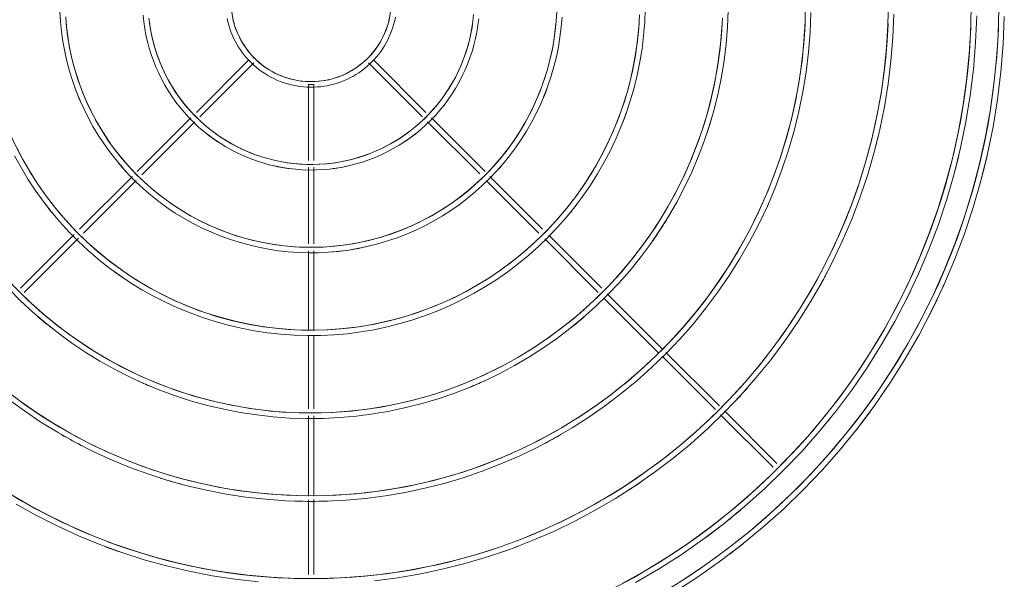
# Model space of a CAD drawing. Header units: millimetres. Extents: x -3165 to 47090, y -1932 to 8822.
# Tile 50 of 59: x 36070 to 36426, y 2898 to 3101. Entities that reach past the tile are written whole.
import ezdxf

# ---------------------------------------------------------------- set-up
doc = ezdxf.new("R2010")
doc.units = ezdxf.units.MM
doc.layers.add('M-EQPM', color=50, linetype='Continuous', lineweight=18)

# ---------------------------------------------------------------- blocks, each defined once
blk = doc.blocks.new('Outdoor_Condenser_Unit_Single_Fan_15958 - Generic _Without Brackets_-4065094-ELEVAÇÃO 6 - MAPEAMENTO DE DANOS')
at = {"layer": 'M-EQPM'}
for p, q in [((23233.32, 3086.12), (23214.56, 3067.36)), ((23215.81, 3065.78), (23235.37, 3085.34)), ((23276.86, 3085.34), (23296.42, 3065.78)), ((23297.67, 3067.36), (23278.91, 3086.12)), ((23257.11, 3077.5), (23255.11, 3077.5)), ((23255.11, 3077.5), (23255.11, 3050)), ((23257.11, 3049.96), (23257.11, 3077.5)), ((23212.6, 3065.4), (23193.13, 3045.93)), ((23194.78, 3044.75), (23214.03, 3064)), ((23298.27, 3063.93), (23317.13, 3045.07)), ((23319.1, 3045.93), (23299.67, 3065.36)), ((23191.39, 3044.19), (23172.3, 3025.1)), ((23255.11, 3047.5), (23255.11, 3019.78)), ((23257.11, 3019.76), (23257.11, 3047.48)), ((23339.93, 3025.1), (23320.84, 3044.19)), ((23173.71, 3023.68), (23192.77, 3042.74)), ((23319.46, 3042.74), (23338.52, 3023.68)), ((23170.32, 3023.12), (23150.91, 3003.7)), ((23361.32, 3003.7), (23342.11, 3022.92)), ((23152.22, 3002.19), (23171.84, 3021.81)), ((23340.66, 3021.54), (23360.01, 3002.19)), ((23255.11, 3017.2), (23255.11, 2988.66)), ((23257.11, 2988.66), (23257.11, 3017.2)), ((23383.47, 2981.56), (23363.33, 3001.7)), ((23362.3, 2999.9), (23381.87, 2980.33)), ((23255.11, 2986.48), (23255.11, 2960.02)), ((23257.11, 2960.02), (23257.11, 2986.44)), ((23403.99, 2961.04), (23384.58, 2980.45)), ((23383.16, 2979.05), (23402.47, 2959.73)), ((23424.76, 2940.27), (23405.79, 2959.24)), ((23255.11, 2957.48), (23255.11, 2928.37)), ((23257.11, 2928.43), (23257.11, 2957.48)), ((23404.37, 2957.83), (23423.34, 2938.86)), ((23255.11, 2927.03), (23255.11, 2900)), ((23257.11, 2899.98), (23257.11, 2927.19))]:
    blk.add_line(p, q, dxfattribs=at)
at = {"layer": 'M-EQPM', "flags": 128}
for points in [[(23387.14, 2893.41), (23395.6, 2898.82), (23403.83, 2904.57), (23411.83, 2910.64), (23419.57, 2917.02), (23427.06, 2923.71), (23434.27, 2930.69), (23441.2, 2937.96), (23447.83, 2945.5), (23454.16, 2953.29), (23460.17, 2961.34), (23465.85, 2969.61), (23471.19, 2978.11), (23476.2, 2986.81), (23480.85, 2995.71), (23485.14, 3004.79), (23489.06, 3014.03), (23492.61, 3023.42), (23495.79, 3032.94), (23498.58, 3042.59), (23500.98, 3052.33), (23502.99, 3062.17), (23504.6, 3072.08), (23505.82, 3082.04), (23506.64, 3092.05), (23507.06, 3102.08)], [(23505.11, 3107.5), (23504.92, 3097.54), (23504.32, 3087.6), (23503.32, 3077.69), (23501.93, 3067.83), (23500.15, 3058.03), (23497.98, 3048.31), (23495.42, 3038.69), (23492.47, 3029.17), (23489.15, 3019.78), (23485.46, 3010.53), (23481.4, 3001.44), (23476.98, 2992.52), (23472.2, 2983.78), (23467.08, 2975.23), (23461.62, 2966.9), (23455.84, 2958.8), (23449.73, 2950.93), (23443.31, 2943.31), (23436.6, 2935.96), (23429.59, 2928.88), (23422.31, 2922.08), (23414.77, 2915.59), (23406.96, 2909.4), (23398.92, 2903.52), (23390.65, 2897.97)], [(23373.6, 2897.07), (23381.92, 2901.94), (23390.04, 2907.14), (23397.94, 2912.65), (23405.62, 2918.48), (23413.06, 2924.61), (23420.25, 2931.03), (23427.17, 2937.74), (23433.83, 2944.71), (23440.19, 2951.95), (23446.27, 2959.44), (23452.04, 2967.16), (23457.49, 2975.11), (23462.63, 2983.26), (23467.43, 2991.62), (23471.89, 3000.16), (23476.01, 3008.88), (23479.78, 3017.75), (23483.19, 3026.77), (23486.24, 3035.91), (23488.92, 3045.17), (23491.22, 3054.53), (23493.15, 3063.98), (23494.7, 3073.49), (23495.87, 3083.06), (23496.66, 3092.67), (23497.06, 3102.3)], [(23495.11, 3107.5), (23494.92, 3097.94), (23494.35, 3088.4), (23493.4, 3078.89), (23492.06, 3069.42), (23490.35, 3060.02), (23488.26, 3050.69), (23485.81, 3041.45), (23482.98, 3032.32), (23479.79, 3023.31), (23476.25, 3014.43), (23472.35, 3005.7), (23468.11, 2997.13), (23463.52, 2988.75), (23458.61, 2980.55), (23453.37, 2972.55), (23447.82, 2964.77), (23441.95, 2957.22), (23435.8, 2949.91), (23429.35, 2942.85), (23422.63, 2936.05), (23415.64, 2929.53), (23408.39, 2923.29), (23400.91, 2917.35), (23393.19, 2911.71), (23385.25, 2906.39), (23377.1, 2901.39), (23368.76, 2896.71)], [(23149.3, 2925.53), (23156.66, 2921.41), (23164.19, 2917.58), (23171.85, 2914.05), (23179.66, 2910.84), (23187.58, 2907.94), (23195.62, 2905.36), (23203.75, 2903.1), (23211.97, 2901.17), (23220.25, 2899.57), (23228.6, 2898.3), (23236.98, 2897.37)], [(23279.11, 2897.76), (23287.48, 2898.84), (23295.8, 2900.27), (23304.05, 2902.02), (23312.23, 2904.1), (23320.32, 2906.51), (23328.31, 2909.23), (23336.18, 2912.28), (23343.92, 2915.64), (23351.52, 2919.3), (23358.97, 2923.27), (23366.26, 2927.53), (23373.37, 2932.08), (23380.29, 2936.91), (23387.01, 2942.01), (23393.52, 2947.38), (23399.82, 2953), (23405.88, 2958.87), (23411.71, 2964.98), (23417.28, 2971.31), (23422.6, 2977.87), (23427.65, 2984.63), (23432.42, 2991.59), (23436.92, 2998.73), (23441.12, 3006.05), (23445.03, 3013.53), (23448.64, 3021.16), (23451.94, 3028.92), (23454.92, 3036.82), (23457.59, 3044.82), (23459.94, 3052.93), (23461.96, 3061.13), (23463.65, 3069.39), (23465, 3077.72), (23466.03, 3086.1), (23466.71, 3094.51), (23467.07, 3102.94)], [(23465.11, 3107.5), (23464.95, 3099.14), (23464.45, 3090.8), (23463.61, 3082.48), (23462.45, 3074.2), (23460.95, 3065.98), (23459.12, 3057.82), (23456.98, 3049.74), (23454.51, 3041.76), (23451.72, 3033.87), (23448.62, 3026.11), (23445.21, 3018.48), (23441.5, 3010.99), (23437.49, 3003.65), (23433.19, 2996.48), (23428.61, 2989.49), (23423.75, 2982.69), (23418.63, 2976.08), (23413.24, 2969.69), (23407.61, 2963.52), (23401.73, 2957.57), (23395.61, 2951.87), (23389.28, 2946.42), (23382.73, 2941.22), (23375.98, 2936.29), (23369.04, 2931.63), (23361.91, 2927.26), (23354.62, 2923.17), (23347.17, 2919.38), (23339.58, 2915.89), (23331.85, 2912.7), (23324, 2909.83), (23316.04, 2907.27), (23307.98, 2905.04), (23299.85, 2903.13), (23291.64, 2901.54), (23283.37, 2900.29), (23275.07, 2899.36), (23266.73, 2898.77), (23258.37, 2898.51), (23250.01, 2898.59), (23241.66, 2899), (23233.34, 2899.74), (23225.05, 2900.82), (23216.81, 2902.23), (23208.63, 2903.97), (23200.53, 2906.03), (23192.52, 2908.41), (23184.61, 2911.11), (23176.81, 2914.13), (23169.14, 2917.46), (23161.61, 2921.09), (23154.23, 2925.02), (23147.02, 2929.24)], [(23146.46, 2963.5), (23152.31, 2959.23), (23158.32, 2955.19), (23164.49, 2951.4), (23170.8, 2947.87), (23177.26, 2944.58), (23183.83, 2941.56), (23190.53, 2938.8), (23197.33, 2936.31), (23204.22, 2934.1), (23211.2, 2932.16), (23218.24, 2930.51), (23225.35, 2929.13), (23232.51, 2928.05), (23239.7, 2927.25), (23246.92, 2926.73), (23254.16, 2926.51), (23261.4, 2926.58), (23268.63, 2926.93), (23275.84, 2927.58), (23283.02, 2928.51), (23290.16, 2929.73), (23297.24, 2931.23), (23304.25, 2933.02), (23311.19, 2935.08), (23318.04, 2937.42), (23324.8, 2940.04), (23331.44, 2942.92), (23337.96, 2946.06), (23344.35, 2949.46), (23350.6, 2953.12), (23356.7, 2957.02), (23362.63, 2961.16), (23368.4, 2965.54), (23373.99, 2970.14), (23379.39, 2974.97), (23384.59, 2980), (23389.58, 2985.24), (23394.37, 2990.68), (23398.93, 2996.3), (23403.26, 3002.1), (23407.36, 3008.07), (23411.21, 3014.19), (23414.82, 3020.47), (23418.17, 3026.89), (23421.27, 3033.43), (23424.1, 3040.1), (23426.66, 3046.87), (23428.95, 3053.74), (23430.96, 3060.69), (23432.69, 3067.72), (23434.14, 3074.81), (23435.3, 3081.96), (23436.18, 3089.14), (23436.77, 3096.36), (23437.07, 3103.59)], [(23435.11, 3107.5), (23434.97, 3100.34), (23434.54, 3093.2), (23433.83, 3086.07), (23432.83, 3078.98), (23431.55, 3071.94), (23429.98, 3064.95), (23428.14, 3058.03), (23426.03, 3051.19), (23423.64, 3044.44), (23420.98, 3037.79), (23418.07, 3031.26), (23414.89, 3024.84), (23411.45, 3018.56), (23407.77, 3012.42), (23403.85, 3006.43), (23399.69, 3000.6), (23395.3, 2994.95), (23390.69, 2989.47), (23385.86, 2984.18), (23380.83, 2979.09), (23375.59, 2974.21), (23370.16, 2969.54), (23364.56, 2965.09), (23358.78, 2960.86), (23352.83, 2956.88), (23346.73, 2953.13), (23340.48, 2949.63), (23334.1, 2946.38), (23327.6, 2943.39), (23320.98, 2940.67), (23314.25, 2938.2), (23307.44, 2936.02), (23300.54, 2934.1), (23293.57, 2932.46), (23286.54, 2931.1), (23279.46, 2930.03), (23272.35, 2929.24), (23265.2, 2928.73), (23258.05, 2928.51), (23250.89, 2928.58), (23243.74, 2928.93), (23236.61, 2929.57), (23229.51, 2930.49), (23222.45, 2931.69), (23215.45, 2933.18), (23208.51, 2934.95), (23201.65, 2936.99), (23194.87, 2939.3), (23188.19, 2941.89), (23181.62, 2944.74), (23175.18, 2947.84), (23168.86, 2951.21), (23162.68, 2954.82), (23156.64, 2958.68), (23150.77, 2962.78), (23145.07, 2967.11)], [(23146.66, 3003.47), (23150.91, 2999.18), (23155.33, 2995.06), (23159.91, 2991.12), (23164.64, 2987.36), (23169.51, 2983.8), (23174.53, 2980.44), (23179.68, 2977.28), (23184.94, 2974.32), (23190.33, 2971.58), (23195.81, 2969.06), (23201.4, 2966.76), (23207.07, 2964.69), (23212.82, 2962.84), (23218.64, 2961.22), (23224.52, 2959.84), (23230.45, 2958.7), (23236.42, 2957.79), (23242.42, 2957.12), (23248.45, 2956.69), (23254.48, 2956.51), (23260.52, 2956.56), (23266.56, 2956.86), (23272.57, 2957.4), (23278.56, 2958.18), (23284.51, 2959.19), (23290.42, 2960.45), (23296.28, 2961.94), (23302.06, 2963.66), (23307.78, 2965.61), (23313.41, 2967.79), (23318.95, 2970.2), (23324.39, 2972.82), (23329.72, 2975.66), (23334.94, 2978.71), (23340.03, 2981.96), (23344.98, 2985.42), (23349.79, 2989.07), (23354.45, 2992.91), (23358.95, 2996.93), (23363.29, 3001.13), (23367.46, 3005.51), (23371.45, 3010.04), (23375.26, 3014.73), (23378.87, 3019.57), (23382.29, 3024.55), (23385.51, 3029.66), (23388.51, 3034.9), (23391.31, 3040.25), (23393.89, 3045.71), (23396.25, 3051.27), (23398.39, 3056.92), (23400.3, 3062.65), (23401.98, 3068.45), (23403.42, 3074.31), (23404.63, 3080.23), (23405.6, 3086.19), (23406.34, 3092.19), (23406.83, 3098.21), (23407.08, 3104.24)], [(23405, 3101.54), (23404.64, 3095.59), (23404.04, 3089.66), (23403.21, 3083.76), (23402.14, 3077.9), (23400.84, 3072.08), (23399.31, 3066.32), (23397.55, 3060.63), (23395.56, 3055.01), (23393.35, 3049.48), (23390.92, 3044.04), (23388.28, 3038.69), (23385.42, 3033.46), (23382.36, 3028.35), (23379.09, 3023.37), (23375.63, 3018.52), (23371.97, 3013.81), (23368.13, 3009.25), (23364.12, 3004.85), (23359.92, 3000.61), (23355.57, 2996.55), (23351.05, 2992.66), (23346.38, 2988.96), (23341.57, 2985.44), (23336.62, 2982.12), (23331.54, 2979), (23326.34, 2976.09), (23321.03, 2973.39), (23315.62, 2970.9), (23310.11, 2968.63), (23304.51, 2966.58), (23298.84, 2964.76), (23293.09, 2963.16), (23287.29, 2961.8), (23281.44, 2960.67), (23275.55, 2959.77), (23269.63, 2959.11), (23263.68, 2958.69), (23257.72, 2958.51), (23251.76, 2958.56), (23245.81, 2958.86), (23239.88, 2959.39), (23233.97, 2960.16), (23228.09, 2961.16), (23222.26, 2962.4), (23216.49, 2963.87), (23210.77, 2965.57), (23205.13, 2967.49), (23199.58, 2969.64), (23194.11, 2972.01), (23188.74, 2974.6), (23183.48, 2977.4), (23178.34, 2980.41), (23173.32, 2983.62), (23168.43, 2987.03), (23163.68, 2990.64), (23159.08, 2994.43), (23154.64, 2998.4), (23150.36, 3002.54)], [(23148.79, 3051.62), (23151.11, 3047.38), (23153.6, 3043.23), (23156.25, 3039.18), (23159.06, 3035.24), (23162.03, 3031.42), (23165.15, 3027.71), (23168.41, 3024.14), (23171.81, 3020.7), (23175.35, 3017.4), (23179.02, 3014.24), (23182.81, 3011.23), (23186.72, 3008.38), (23190.74, 3005.68), (23194.86, 3003.15), (23199.08, 3000.78), (23203.4, 2998.59), (23207.79, 2996.57), (23212.27, 2994.72), (23216.81, 2993.06), (23221.42, 2991.58), (23226.09, 2990.29), (23230.8, 2989.18), (23235.55, 2988.26), (23240.33, 2987.53), (23245.14, 2987), (23249.97, 2986.66), (23254.81, 2986.51), (23259.65, 2986.55), (23264.48, 2986.79), (23269.3, 2987.22), (23274.1, 2987.84), (23278.87, 2988.66), (23283.61, 2989.66), (23288.3, 2990.86), (23292.94, 2992.24), (23297.52, 2993.8), (23302.03, 2995.55), (23306.47, 2997.48), (23310.83, 2999.58), (23315.1, 3001.85), (23319.28, 3004.29), (23323.35, 3006.9), (23327.32, 3009.67), (23331.18, 3012.6), (23334.91, 3015.68), (23338.52, 3018.9), (23342, 3022.27), (23345.34, 3025.77), (23348.54, 3029.4), (23351.59, 3033.16), (23354.48, 3037.04), (23357.22, 3041.03), (23359.8, 3045.12), (23362.21, 3049.32), (23364.45, 3053.61), (23366.52, 3057.99), (23368.41, 3062.44), (23370.12, 3066.97), (23371.65, 3071.56), (23373, 3076.21), (23374.16, 3080.91), (23375.13, 3085.65), (23375.9, 3090.42), (23376.49, 3095.23), (23376.89, 3100.05), (23377.09, 3104.89)], [(23375.02, 3102.74), (23374.73, 3097.99), (23374.26, 3093.25), (23373.59, 3088.54), (23372.74, 3083.86), (23371.7, 3079.21), (23370.48, 3074.61), (23369.07, 3070.07), (23367.49, 3065.58), (23365.72, 3061.16), (23363.78, 3056.81), (23361.67, 3052.55), (23359.39, 3048.37), (23356.94, 3044.29), (23354.33, 3040.31), (23351.56, 3036.43), (23348.65, 3032.67), (23345.58, 3029.03), (23342.37, 3025.52), (23339.02, 3022.13), (23335.54, 3018.89), (23331.94, 3015.78), (23328.21, 3012.82), (23324.36, 3010.02), (23320.41, 3007.36), (23316.36, 3004.87), (23312.2, 3002.55), (23307.96, 3000.39), (23303.64, 2998.4), (23299.24, 2996.59), (23294.77, 2994.95), (23290.23, 2993.5), (23285.65, 2992.22), (23281.01, 2991.13), (23276.34, 2990.23), (23271.64, 2989.52), (23266.9, 2988.99), (23262.16, 2988.65), (23257.4, 2988.51), (23252.64, 2988.55), (23247.89, 2988.78), (23243.15, 2989.21), (23238.43, 2989.82), (23233.73, 2990.62), (23229.08, 2991.61), (23224.47, 2992.79), (23219.9, 2994.14), (23215.4, 2995.68), (23210.96, 2997.4), (23206.59, 2999.29), (23202.31, 3001.36), (23198.1, 3003.6), (23194, 3006), (23189.99, 3008.57), (23186.08, 3011.29), (23182.29, 3014.17), (23178.62, 3017.19), (23175.07, 3020.36), (23171.65, 3023.68), (23168.37, 3027.12), (23165.22, 3030.69), (23162.22, 3034.39), (23159.37, 3038.2), (23156.68, 3042.13), (23154.15, 3046.16), (23151.77, 3050.28), (23149.57, 3054.5)], [(23165.19, 3103.86), (23165.41, 3100.23), (23165.77, 3096.61), (23166.28, 3093), (23166.93, 3089.42), (23167.72, 3085.87), (23168.66, 3082.35), (23169.73, 3078.87), (23170.95, 3075.44), (23172.3, 3072.06), (23173.78, 3068.74), (23175.4, 3065.48), (23177.14, 3062.28), (23179.01, 3059.16), (23181.01, 3056.12), (23183.12, 3053.16), (23185.36, 3050.28), (23187.7, 3047.5), (23190.15, 3044.81), (23192.71, 3042.22), (23195.38, 3039.74), (23198.13, 3037.36), (23200.99, 3035.1), (23203.92, 3032.95), (23206.95, 3030.93), (23210.05, 3029.02), (23213.22, 3027.24), (23216.47, 3025.59), (23219.78, 3024.07), (23223.14, 3022.68), (23226.56, 3021.43), (23230.02, 3020.32), (23233.53, 3019.35), (23237.07, 3018.51), (23240.65, 3017.82), (23244.25, 3017.28), (23247.86, 3016.87), (23251.49, 3016.62), (23255.13, 3016.51), (23258.77, 3016.54), (23262.41, 3016.72), (23266.03, 3017.04), (23269.64, 3017.51), (23273.23, 3018.12), (23276.79, 3018.88), (23280.32, 3019.78), (23283.81, 3020.82), (23287.25, 3021.99), (23290.65, 3023.31), (23293.98, 3024.75), (23297.26, 3026.33), (23300.48, 3028.04), (23303.62, 3029.88), (23306.68, 3031.84), (23309.67, 3033.93), (23312.57, 3036.13), (23315.38, 3038.44), (23318.09, 3040.87), (23320.71, 3043.4), (23323.22, 3046.03), (23325.62, 3048.77), (23327.92, 3051.59), (23330.09, 3054.51), (23332.15, 3057.51), (23334.09, 3060.59), (23335.91, 3063.75), (23337.59, 3066.97), (23339.15, 3070.26), (23340.57, 3073.61), (23341.86, 3077.02), (23343.01, 3080.47), (23344.02, 3083.97), (23344.89, 3087.5), (23345.62, 3091.07), (23346.2, 3094.66), (23346.65, 3098.27), (23346.94, 3101.9)], [(23345.04, 3103.94), (23344.83, 3100.39), (23344.47, 3096.85), (23343.98, 3093.32), (23343.34, 3089.82), (23342.56, 3086.34), (23341.65, 3082.9), (23340.6, 3079.5), (23339.41, 3076.15), (23338.09, 3072.84), (23336.64, 3069.59), (23335.06, 3066.4), (23333.35, 3063.28), (23331.52, 3060.22), (23329.57, 3057.25), (23327.5, 3054.35), (23325.32, 3051.54), (23323.03, 3048.81), (23320.63, 3046.19), (23318.12, 3043.66), (23315.52, 3041.23), (23312.82, 3038.9), (23310.03, 3036.69), (23307.16, 3034.59), (23304.2, 3032.61), (23301.17, 3030.75), (23298.06, 3029.01), (23294.89, 3027.39), (23291.66, 3025.9), (23288.36, 3024.55), (23285.02, 3023.33), (23281.63, 3022.24), (23278.2, 3021.28), (23274.74, 3020.47), (23271.24, 3019.79), (23267.72, 3019.26), (23264.18, 3018.87), (23260.63, 3018.61), (23257.08, 3018.51), (23253.52, 3018.54), (23249.96, 3018.71), (23246.42, 3019.03), (23242.89, 3019.49), (23239.38, 3020.09), (23235.89, 3020.83), (23232.44, 3021.71), (23229.03, 3022.72), (23225.66, 3023.87), (23222.34, 3025.16), (23219.08, 3026.57), (23215.87, 3028.12), (23212.73, 3029.79), (23209.66, 3031.59), (23206.66, 3033.51), (23203.74, 3035.54), (23200.9, 3037.7), (23198.16, 3039.96), (23195.5, 3042.33), (23192.94, 3044.81), (23190.49, 3047.38), (23188.14, 3050.06), (23185.89, 3052.82), (23183.76, 3055.67), (23181.75, 3058.61), (23179.85, 3061.62), (23178.08, 3064.71), (23176.43, 3067.86), (23174.91, 3071.08), (23173.52, 3074.36), (23172.26, 3077.69), (23171.13, 3081.06), (23170.14, 3084.48), (23169.29, 3087.94), (23168.58, 3091.43), (23168.01, 3094.94), (23167.57, 3098.47), (23167.28, 3102.02)], [(23195.31, 3102.63), (23195.55, 3100.2), (23195.89, 3097.78), (23196.33, 3095.38), (23196.86, 3093), (23197.49, 3090.64), (23198.21, 3088.31), (23199.03, 3086.01), (23199.93, 3083.75), (23200.93, 3081.52), (23202.01, 3079.33), (23203.18, 3077.19), (23204.43, 3075.1), (23205.77, 3073.06), (23207.19, 3071.07), (23208.68, 3069.14), (23210.25, 3067.28), (23211.9, 3065.48), (23213.62, 3063.74), (23215.4, 3062.08), (23217.25, 3060.48), (23219.16, 3058.97), (23221.13, 3057.53), (23223.16, 3056.17), (23225.24, 3054.89), (23227.36, 3053.7), (23229.54, 3052.59), (23231.76, 3051.58), (23234.01, 3050.65), (23236.3, 3049.81), (23238.63, 3049.06), (23240.98, 3048.41), (23243.35, 3047.85), (23245.75, 3047.39), (23248.16, 3047.02), (23250.58, 3046.75), (23253.02, 3046.58), (23255.46, 3046.5), (23257.9, 3046.53), (23260.33, 3046.65), (23262.76, 3046.86), (23265.18, 3047.18), (23267.59, 3047.59), (23269.97, 3048.1), (23272.34, 3048.7), (23274.68, 3049.39), (23276.99, 3050.18), (23279.26, 3051.06), (23281.5, 3052.03), (23283.7, 3053.09), (23285.85, 3054.24), (23287.96, 3055.47), (23290.01, 3056.79), (23292.01, 3058.18), (23293.96, 3059.66), (23295.84, 3061.21), (23297.66, 3062.83), (23299.41, 3064.53), (23301.1, 3066.3), (23302.71, 3068.13), (23304.24, 3070.02), (23305.71, 3071.98), (23307.09, 3073.99), (23308.39, 3076.05), (23309.6, 3078.17), (23310.73, 3080.33), (23311.77, 3082.54), (23312.73, 3084.78), (23313.59, 3087.07), (23314.36, 3089.38), (23315.04, 3091.72), (23315.62, 3094.09), (23316.11, 3096.48), (23316.5, 3098.89), (23316.8, 3101.31)], [(23314.93, 3102.79), (23314.69, 3100.44), (23314.36, 3098.1), (23313.94, 3095.78), (23313.42, 3093.48), (23312.82, 3091.2), (23312.12, 3088.94), (23311.33, 3086.72), (23310.46, 3084.52), (23309.5, 3082.37), (23308.45, 3080.26), (23307.32, 3078.18), (23306.1, 3076.16), (23304.81, 3074.19), (23303.44, 3072.27), (23301.99, 3070.4), (23300.47, 3068.6), (23298.88, 3066.85), (23297.22, 3065.18), (23295.5, 3063.57), (23293.71, 3062.03), (23291.86, 3060.56), (23289.95, 3059.17), (23287.99, 3057.85), (23285.98, 3056.62), (23283.92, 3055.46), (23281.82, 3054.39), (23279.68, 3053.41), (23277.49, 3052.51), (23275.28, 3051.7), (23273.03, 3050.98), (23270.76, 3050.35), (23268.46, 3049.81), (23266.14, 3049.36), (23263.81, 3049), (23261.46, 3048.74), (23259.11, 3048.58), (23256.75, 3048.5), (23254.39, 3048.53), (23252.04, 3048.64), (23249.68, 3048.85), (23247.34, 3049.16), (23245.02, 3049.55), (23242.71, 3050.04), (23240.42, 3050.63), (23238.16, 3051.3), (23235.93, 3052.06), (23233.73, 3052.91), (23231.56, 3053.85), (23229.44, 3054.88), (23227.35, 3055.99), (23225.32, 3057.18), (23223.33, 3058.45), (23221.39, 3059.8), (23219.51, 3061.23), (23217.69, 3062.73), (23215.93, 3064.3), (23214.24, 3065.94), (23212.61, 3067.65), (23211.05, 3069.42), (23209.56, 3071.25), (23208.15, 3073.14), (23206.82, 3075.09), (23205.56, 3077.09), (23204.38, 3079.13), (23203.29, 3081.22), (23202.28, 3083.36), (23201.36, 3085.53), (23200.52, 3087.74), (23199.78, 3089.97), (23199.12, 3092.24), (23198.56, 3094.53), (23198.09, 3096.84), (23197.71, 3099.17), (23197.42, 3101.52)], [(23225.73, 3101.34), (23226, 3100.13), (23226.32, 3098.93), (23226.69, 3097.75), (23227.1, 3096.58), (23227.56, 3095.43), (23228.07, 3094.3), (23228.62, 3093.18), (23229.21, 3092.1), (23229.85, 3091.03), (23230.53, 3090), (23231.25, 3088.99), (23232.01, 3088.01), (23232.81, 3087.06), (23233.65, 3086.14), (23234.52, 3085.26), (23235.42, 3084.42), (23236.36, 3083.61), (23237.33, 3082.84), (23238.34, 3082.11), (23239.37, 3081.41), (23240.42, 3080.77), (23241.5, 3080.16), (23242.61, 3079.6), (23243.74, 3079.08), (23244.88, 3078.61), (23246.05, 3078.18), (23247.23, 3077.8), (23248.42, 3077.47), (23249.63, 3077.19), (23250.85, 3076.95), (23252.07, 3076.76), (23253.3, 3076.63), (23254.54, 3076.54), (23255.78, 3076.5), (23257.02, 3076.51), (23258.26, 3076.57), (23259.49, 3076.68), (23260.72, 3076.84), (23261.95, 3077.05), (23263.16, 3077.31), (23264.36, 3077.62), (23265.55, 3077.97), (23266.72, 3078.37), (23267.88, 3078.82), (23269.02, 3079.31), (23270.13, 3079.85), (23271.23, 3080.43), (23272.3, 3081.06), (23273.34, 3081.73), (23274.36, 3082.44), (23275.35, 3083.19), (23276.3, 3083.97), (23277.23, 3084.8), (23278.12, 3085.66), (23278.97, 3086.56), (23279.79, 3087.49), (23280.57, 3088.45), (23281.32, 3089.45), (23282.02, 3090.47), (23282.68, 3091.52), (23283.3, 3092.59), (23283.87, 3093.69), (23284.4, 3094.81), (23284.89, 3095.96), (23285.32, 3097.12), (23285.72, 3098.29), (23286.06, 3099.48), (23286.36, 3100.69), (23286.61, 3101.9)], [(23284.54, 3101.74), (23284.28, 3100.61), (23283.99, 3099.49), (23283.64, 3098.38), (23283.26, 3097.28), (23282.83, 3096.21), (23282.35, 3095.15), (23281.84, 3094.11), (23281.28, 3093.09), (23280.69, 3092.1), (23280.05, 3091.13), (23279.38, 3090.18), (23278.66, 3089.27), (23277.92, 3088.38), (23277.14, 3087.52), (23276.32, 3086.7), (23275.47, 3085.91), (23274.59, 3085.15), (23273.68, 3084.43), (23272.75, 3083.74), (23271.78, 3083.1), (23270.8, 3082.49), (23269.78, 3081.92), (23268.75, 3081.4), (23267.7, 3080.91), (23266.62, 3080.47), (23265.53, 3080.07), (23264.43, 3079.72), (23263.31, 3079.41), (23262.18, 3079.14), (23261.04, 3078.92), (23259.9, 3078.75), (23258.74, 3078.62), (23257.59, 3078.54), (23256.43, 3078.5), (23255.27, 3078.51), (23254.11, 3078.57), (23252.95, 3078.67), (23251.8, 3078.82), (23250.66, 3079.02), (23249.53, 3079.26), (23248.4, 3079.54), (23247.29, 3079.88), (23246.19, 3080.25), (23245.11, 3080.67), (23244.05, 3081.13), (23243, 3081.63), (23241.98, 3082.18), (23240.98, 3082.76), (23240, 3083.39), (23239.05, 3084.05), (23238.12, 3084.75), (23237.23, 3085.49), (23236.36, 3086.27), (23235.53, 3087.07), (23234.73, 3087.91), (23233.96, 3088.78), (23233.23, 3089.68), (23232.54, 3090.61), (23231.88, 3091.57), (23231.27, 3092.55), (23230.69, 3093.56), (23230.15, 3094.58), (23229.65, 3095.63), (23229.2, 3096.7), (23228.79, 3097.79), (23228.42, 3098.89), (23228.1, 3100), (23227.82, 3101.13)], [(23387.14, 2893.41), (23395.6, 2898.82), (23403.83, 2904.57), (23411.83, 2910.64), (23419.57, 2917.02), (23427.06, 2923.71), (23434.27, 2930.69), (23441.2, 2937.96), (23447.83, 2945.5), (23454.16, 2953.29), (23460.17, 2961.34), (23465.85, 2969.61), (23471.19, 2978.11), (23476.2, 2986.81), (23480.85, 2995.71), (23485.14, 3004.79), (23489.06, 3014.03), (23492.61, 3023.42), (23495.79, 3032.94), (23498.58, 3042.59), (23500.98, 3052.33), (23502.99, 3062.17), (23504.6, 3072.08), (23505.82, 3082.04), (23506.64, 3092.05), (23507.06, 3102.08)], [(23387.14, 2893.41), (23395.6, 2898.82), (23403.83, 2904.57), (23411.83, 2910.64), (23419.57, 2917.02), (23427.06, 2923.71), (23434.27, 2930.69), (23441.2, 2937.96), (23447.83, 2945.5), (23454.16, 2953.29), (23460.17, 2961.34), (23465.85, 2969.61), (23471.19, 2978.11), (23476.2, 2986.81), (23480.85, 2995.71), (23485.14, 3004.79), (23489.06, 3014.03), (23492.61, 3023.42), (23495.79, 3032.94), (23498.58, 3042.59), (23500.98, 3052.33), (23502.99, 3062.17), (23504.6, 3072.08), (23505.82, 3082.04), (23506.64, 3092.05), (23507.06, 3102.08)], [(23387.14, 2893.41), (23395.6, 2898.82), (23403.83, 2904.57), (23411.83, 2910.64), (23419.57, 2917.02), (23427.06, 2923.71), (23434.27, 2930.69), (23441.2, 2937.96), (23447.83, 2945.5), (23454.16, 2953.29), (23460.17, 2961.34), (23465.85, 2969.61), (23471.19, 2978.11), (23476.2, 2986.81), (23480.85, 2995.71), (23485.14, 3004.79), (23489.06, 3014.03), (23492.61, 3023.42), (23495.79, 3032.94), (23498.58, 3042.59), (23500.98, 3052.33), (23502.99, 3062.17), (23504.6, 3072.08), (23505.82, 3082.04), (23506.64, 3092.05), (23507.06, 3102.08)], [(23387.14, 2893.41), (23395.6, 2898.82), (23403.83, 2904.57), (23411.83, 2910.64), (23419.57, 2917.02), (23427.06, 2923.71), (23434.27, 2930.69), (23441.2, 2937.96), (23447.83, 2945.5), (23454.16, 2953.29), (23460.17, 2961.34), (23465.85, 2969.61), (23471.19, 2978.11), (23476.2, 2986.81), (23480.85, 2995.71), (23485.14, 3004.79), (23489.06, 3014.03), (23492.61, 3023.42), (23495.79, 3032.94), (23498.58, 3042.59), (23500.98, 3052.33), (23502.99, 3062.17), (23504.6, 3072.08), (23505.82, 3082.04), (23506.64, 3092.05), (23507.06, 3102.08)], [(23387.14, 2893.41), (23395.6, 2898.82), (23403.83, 2904.57), (23411.83, 2910.64), (23419.57, 2917.02), (23427.06, 2923.71), (23434.27, 2930.69), (23441.2, 2937.96), (23447.83, 2945.5), (23454.16, 2953.29), (23460.17, 2961.34), (23465.85, 2969.61), (23471.19, 2978.11), (23476.2, 2986.81), (23480.85, 2995.71), (23485.14, 3004.79), (23489.06, 3014.03), (23492.61, 3023.42), (23495.79, 3032.94), (23498.58, 3042.59), (23500.98, 3052.33), (23502.99, 3062.17), (23504.6, 3072.08), (23505.82, 3082.04), (23506.64, 3092.05), (23507.06, 3102.08)], [(23387.14, 2893.41), (23395.6, 2898.82), (23403.83, 2904.57), (23411.83, 2910.64), (23419.57, 2917.02), (23427.06, 2923.71), (23434.27, 2930.69), (23441.2, 2937.96), (23447.83, 2945.5), (23454.16, 2953.29), (23460.17, 2961.34), (23465.85, 2969.61), (23471.19, 2978.11), (23476.2, 2986.81), (23480.85, 2995.71), (23485.14, 3004.79), (23489.06, 3014.03), (23492.61, 3023.42), (23495.79, 3032.94), (23498.58, 3042.59), (23500.98, 3052.33), (23502.99, 3062.17), (23504.6, 3072.08), (23505.82, 3082.04), (23506.64, 3092.05), (23507.06, 3102.08)], [(23387.14, 2893.41), (23395.6, 2898.82), (23403.83, 2904.57), (23411.83, 2910.64), (23419.57, 2917.02), (23427.06, 2923.71), (23434.27, 2930.69), (23441.2, 2937.96), (23447.83, 2945.5), (23454.16, 2953.29), (23460.17, 2961.34), (23465.85, 2969.61), (23471.19, 2978.11), (23476.2, 2986.81), (23480.85, 2995.71), (23485.14, 3004.79), (23489.06, 3014.03), (23492.61, 3023.42), (23495.79, 3032.94), (23498.58, 3042.59), (23500.98, 3052.33), (23502.99, 3062.17), (23504.6, 3072.08), (23505.82, 3082.04), (23506.64, 3092.05), (23507.06, 3102.08)]]:
    blk.add_lwpolyline(points, dxfattribs=at)
at = {"layer": 'M-EQPM'}
for radius, start, end in [(29, 180, 251.4029), (29, 252.5269, 0), (249, 181.8408, 358.1592), (239, 181.9542, 358.0821), (149, 183.0763, 356.9237), (119, 183.8518, 356.1482), (89, 185.1502, 354.8498), (59, 187.7689, 250.7143), (59, 257.9594, 352.2311), (209, 304.6154, 357.8069), (179, 315, 357.4393), (61, 331.0948, 334.2857), (91, 200, 203.4207), (91, 336.5793, 340), (121, 338.7769, 342), (151, 341.5112, 343.6364), (61, 231.4286, 236.3094), (61, 303.4023, 308.5714), (181, 343.9437, 345), (211, 345.2402, 347.0059), (239, 347.1429, 348.75), (251, 345.2638, 348.531), (241, 345.367, 347.1429), (91, 220, 221.715), (61, 257.1429, 262.7681), (61, 277.392, 282.8571), (91, 318.285, 320), (241, 345.367, 345.5357), (251, 345.2638, 345.5357), (251, 345.2638, 345.5357), (251, 345.2638, 345.5357), (251, 345.2638, 345.5357), (251, 345.2638, 345.5357), (251, 345.2638, 345.5357), (251, 345.2638, 345.5357), (121, 216, 219.0754), (121, 320.9608, 324), (151, 325.0006, 328.8086), (91, 274.9089, 281.3453), (121, 234, 236.1037), (211, 330.8395, 332.3077), (251, 332.9072, 335.8929), (241, 333.3643, 334.2857), (241, 333.3643, 334.2857), (151, 229.0909, 231.3564), (151, 308.6293, 310.9091), (179, 225.1556, 299.9129), (179, 301.875, 313.125), (151, 245.4545, 247.7335), (151, 292.2559, 294.5455), (211, 316.968, 318.4615), (251, 319.9354, 323.7639), (251, 323.0357, 323.7639), (251, 323.0357, 323.7639), (251, 323.0357, 323.7639), (251, 323.0357, 323.7639), (251, 323.0357, 323.7639), (251, 323.0357, 323.7639), (251, 323.0357, 323.7639), (241, 320.4901, 321.4286), (241, 320.4901, 321.4286), (181, 240, 243.0102), (181, 297.8497, 300), (209, 235.4965, 247.5), (181, 252.4263, 255), (209, 290.7779, 304.5035), (211, 303.0944, 304.6154), (181, 268.125, 271.875), (241, 306.4203, 310.1786), (211, 249.2308, 250.784), (209, 249.2909, 289.0385), (211, 289.2187, 290.7692), (251, 307.1443, 308.5714)]:
    blk.add_arc((23256.11, 3107.5), radius, start, end, dxfattribs=at)

msp = doc.modelspace()

# ---------------------------------------------------------------- block references
at = {"layer": 'M-EQPM'}
msp.add_blockref('Outdoor_Condenser_Unit_Single_Fan_15958 - Generic _Without Brackets_-4065094-ELEVAÇÃO 6 - MAPEAMENTO DE DANOS', (12918.95, 0), dxfattribs=at)

doc.saveas('drawing.dxf')
